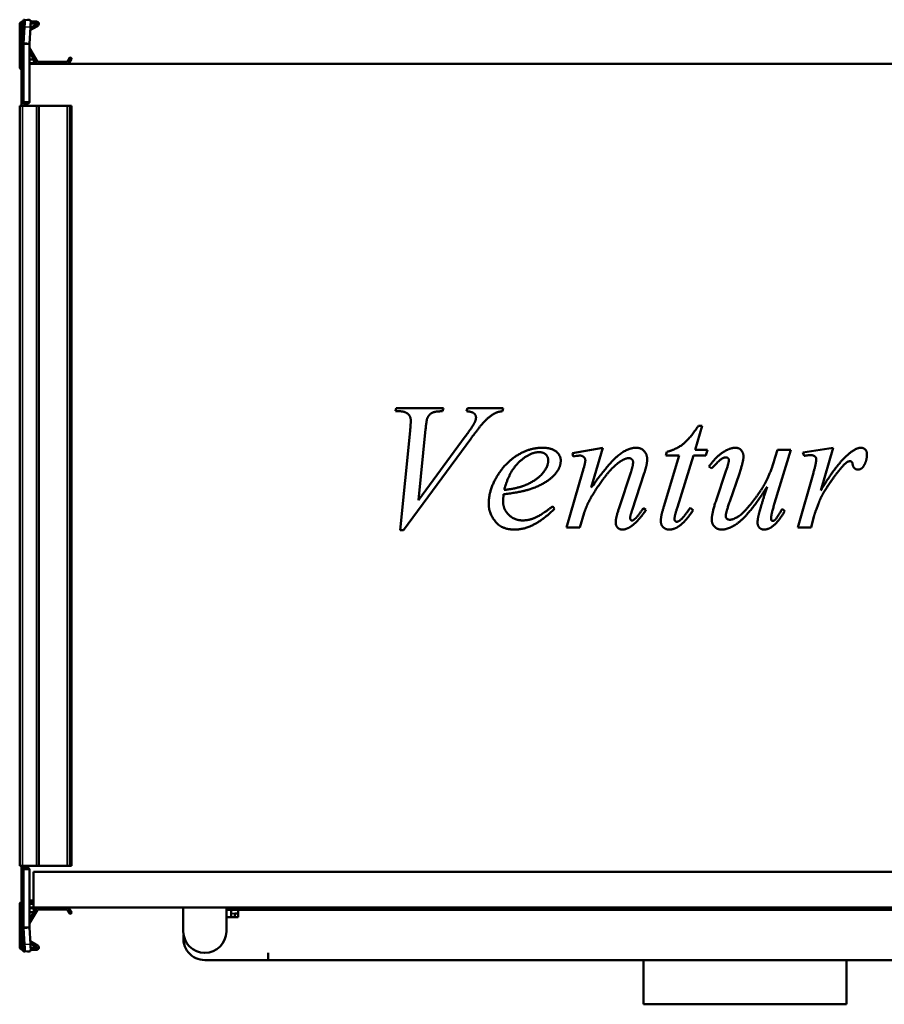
# Model space of a CAD drawing. Header units: millimetres. Extents: x 268 to 992, y 237 to 654.
# Tile 1 of 2: x 268 to 630, y 243 to 654. Entities that reach past the tile are written whole.
import ezdxf

# ---------------------------------------------------------------- set-up
doc = ezdxf.new("R2010")
doc.units = ezdxf.units.MM
doc.header["$LTSCALE"] = 3
doc.layers.add('Widoczne (ISO)', color=7, linetype='Continuous', lineweight=50)
doc.layers.add('Widoczne wąskie (ISO)', color=7, linetype='Continuous', lineweight=35)

msp = doc.modelspace()

# ---------------------------------------------------------------- linework, layer by layer
at = {"layer": 'Widoczne (ISO)'}
for p, q in [((268.2, 634.71), (268.2, 652.51)), ((269, 640.91), (269, 652.91)), ((269, 652.91), (269.3, 652.91)), ((269.8, 652.91), (269.3, 652.91)), ((269.4, 653.71), (269.8, 653.71)), ((269.8, 644.34), (269.8, 654.41)), ((269.81, 654.5), (270.24, 654.48)), ((270.24, 651.48), (269.81, 644.57)), ((270.24, 654.48), (272.73, 654.33)), ((271.42, 654.41), (272.3, 654.41)), ((272.3, 644.42), (272.73, 651.33)), ((275.7, 651.85), (272.65, 650.08)), ((272.71, 651.04), (275.3, 652.54)), ((272.8, 653.71), (275.2, 653.71)), ((275.2, 652.91), (272.8, 652.91)), ((269.8, 644.34), (269.8, 620.11)), ((271.2, 644.34), (269.8, 644.34)), ((269.81, 644.57), (271.2, 644.49)), ((271.2, 644.49), (272.3, 644.42)), ((272.3, 644.34), (271.2, 644.34)), ((272.3, 620.12), (272.3, 644.34)), ((269, 640.41), (269, 640.91)), ((269, 637.35), (269, 640.41)), ((269, 640.41), (269.3, 640.41)), ((269.72, 640.18), (269.8, 640.4)), ((274.9, 636.51), (272.3, 641.02)), ((272.33, 642.57), (275.59, 636.91)), ((289.45, 638.61), (289.8, 638.41)), ((269.06, 637.33), (269, 637.35)), ((269, 636.11), (269, 636.01)), ((269.07, 636.01), (269, 636.01)), ((269, 636.01), (269, 633.01)), ((269.06, 637.3), (269.06, 637.3)), ((272.3, 637.91), (273.4, 637.91)), ((273.4, 636.31), (272.3, 636.31)), ((987.7, 636.01), (272.3, 636.01)), ((275.77, 636.81), (288.06, 636.81)), ((288.24, 636.91), (289.18, 638.54)), ((289.87, 638.14), (288.93, 636.51)), ((269, 619.91), (269, 633.01)), ((269.06, 620.11), (269.06, 632.91)), ((269.4, 618.51), (268.2, 618.51)), ((268.2, 618.51), (268.2, 300.51)), ((269, 619.41), (269, 619.91)), ((269, 619.91), (269.3, 619.91)), ((269, 619.41), (269, 618.51)), ((269, 619.41), (269.3, 619.41)), ((269.8, 619.91), (269.3, 619.91)), ((269.4, 618.51), (275.2, 618.51)), ((269.8, 619.41), (269.8, 620.11)), ((269.8, 619.41), (271.5, 619.41)), ((271.5, 619.42), (271.5, 619.41)), ((271.5, 619.42), (271.6, 619.42)), ((271.5, 618.51), (271.5, 619.41)), ((276.2, 618.51), (275.2, 618.51)), ((276.2, 618.51), (288.06, 618.51)), ((276.2, 618.51), (276.2, 300.51)), ((288.06, 618.51), (288.24, 618.51)), ((288.24, 618.51), (289.18, 618.51)), ((289.45, 618.51), (289.18, 618.51)), ((289.45, 618.51), (289.8, 618.51)), ((289.9, 618.51), (289.8, 618.51)), ((289.9, 618.51), (289.9, 300.51)), ((425.4, 490.66), (425.77, 492.01)), ((426.75, 490.66), (425.4, 490.66)), ((425.77, 492.01), (445.54, 492.01)), ((445.54, 492.01), (445.13, 490.66)), ((455.14, 490.66), (455.59, 492.01)), ((455.59, 492.01), (470.58, 492.01)), ((470.58, 492.01), (470.22, 490.66)), ((427.45, 440.86), (431.57, 482.49)), ((438.07, 483.22), (435.09, 453.4)), ((553.84, 484.57), (550.85, 474.52)), ((552.2, 484.57), (553.84, 484.57)), ((456.94, 479.14), (428.79, 440.86)), ((435.09, 453.4), (454.61, 480.04)), ((499.46, 473.09), (512.17, 475.38)), ((512.17, 475.38), (507.39, 458.76)), ((550.85, 474.52), (555.96, 474.52)), ((555.96, 474.52), (555.35, 472.15)), ((590.85, 474.52), (584.11, 452.22)), ((584.39, 471.46), (585.25, 474.52)), ((585.25, 474.52), (590.85, 474.52)), ((595.91, 473.34), (608.53, 475.38)), ((608.53, 475.38), (603.39, 457.45)), ((499.79, 471.75), (499.46, 473.09)), ((501.14, 471.95), (499.79, 471.75)), ((537.74, 450.83), (544.2, 472.15)), ((538.56, 472.15), (538.93, 473.62)), ((544.2, 472.15), (538.56, 472.15)), ((550.12, 472.15), (543.42, 450.46)), ((555.35, 472.15), (550.12, 472.15)), ((596.4, 471.99), (595.91, 473.34)), ((557.76, 466.68), (556.61, 467.5)), ((497.05, 442.01), (503.71, 465.13)), ((519.03, 450.26), (523.93, 465.09)), ((529.57, 464.72), (524.46, 449.32)), ((559.76, 453.77), (563.6, 465.17)), ((569.36, 464.64), (565.31, 452.87)), ((593.75, 442.01), (600.32, 464.92)), ((491.25, 450.87), (491.99, 449.81)), ((529.12, 450.05), (530.27, 449.36)), ((548.77, 450.18), (550, 449.28)), ((587.25, 449.77), (588.35, 448.91)), ((504.37, 448.09), (502.57, 442.01)), ((600.57, 446.66), (599.38, 442.01)), ((428.79, 440.86), (427.45, 440.86)), ((502.57, 442.01), (497.05, 442.01)), ((599.38, 442.01), (593.75, 442.01)), ((269.4, 300.51), (268.2, 300.51)), ((269, 300.51), (269, 299.61)), ((269, 299.11), (269, 299.61)), ((269, 299.61), (269.3, 299.61)), ((269, 286.01), (269, 299.11)), ((269, 299.11), (269.3, 299.11)), ((269.06, 286.11), (269.06, 298.91)), ((269.3, 299.11), (269.8, 299.11)), ((269.4, 300.51), (275.2, 300.51)), ((269.8, 298.91), (269.8, 299.61)), ((271.5, 299.61), (269.8, 299.61)), ((269.8, 298.91), (269.8, 274.69)), ((271.5, 299.61), (271.5, 300.51)), ((271.5, 299.61), (271.5, 299.6)), ((271.6, 299.6), (271.5, 299.6)), ((272.3, 274.69), (272.3, 298.9)), ((274, 298.01), (274, 283.01)), ((274, 298.01), (986, 298.01)), ((276.2, 300.51), (275.2, 300.51)), ((276.2, 300.51), (288.06, 300.51)), ((288.06, 300.51), (288.24, 300.51)), ((288.24, 300.51), (289.18, 300.51)), ((289.45, 300.51), (289.18, 300.51)), ((289.45, 300.51), (289.8, 300.51)), ((289.9, 300.51), (289.8, 300.51)), ((268.2, 284.31), (268.2, 266.51)), ((269.06, 286.01), (269, 286.01)), ((269, 284.51), (269.07, 284.51)), ((269, 284.51), (269, 283.01)), ((274, 286.01), (272.3, 286.01)), ((274, 285.31), (272.3, 285.31)), ((272.3, 284.51), (274, 284.51)), ((269.07, 283.01), (269, 283.01)), ((269, 282.91), (269, 283.01)), ((269, 281.67), (269.06, 281.69)), ((269, 278.61), (269, 281.67)), ((269.06, 281.72), (269.06, 281.72)), ((269.71, 283.01), (269.71, 283.01)), ((269.71, 282.71), (269.71, 282.71)), ((274, 283.01), (272.3, 283.01)), ((273.4, 282.71), (272.3, 282.71)), ((274.9, 282.51), (272.3, 278.01)), ((272.3, 281.11), (273.4, 281.11)), ((272.33, 276.45), (275.59, 282.11)), ((274, 283.01), (986, 283.01)), ((275.77, 282.21), (288.06, 282.21)), ((288.24, 282.11), (289.18, 280.48)), ((289.87, 280.88), (288.93, 282.51)), ((289.45, 280.41), (289.8, 280.61)), ((336.67, 283.01), (336.67, 281.51)), ((336.67, 273.01), (336.67, 281.51)), ((354.67, 281.51), (354.67, 283.01)), ((828.67, 282.01), (354.67, 282.01)), ((354.67, 281.51), (354.67, 273.01)), ((356.67, 282.01), (356.67, 279.01)), ((359.67, 280.51), (358.17, 280.51)), ((358.17, 280.51), (358.17, 279.01)), ((359.67, 279.01), (359.67, 282.01)), ((269, 278.11), (269, 278.61)), ((269, 278.61), (269.3, 278.61)), ((269, 266.11), (269, 278.11)), ((269.72, 278.84), (269.8, 278.62)), ((354.67, 279.01), (359.67, 279.01)), ((269.8, 264.61), (269.8, 274.69)), ((269.8, 274.69), (271.2, 274.69)), ((271.2, 274.54), (269.81, 274.45)), ((269.81, 274.45), (270.24, 267.54)), ((271.2, 274.69), (272.3, 274.69)), ((272.3, 274.6), (271.2, 274.54)), ((272.73, 267.69), (272.3, 274.6)), ((275.7, 267.18), (272.65, 268.94)), ((272.71, 267.98), (275.3, 266.48)), ((269, 266.11), (269.3, 266.11)), ((269.3, 266.11), (269.8, 266.11)), ((269.4, 265.31), (269.8, 265.31)), ((270.24, 264.54), (269.81, 264.52)), ((270.24, 264.54), (272.73, 264.69)), ((272.3, 264.61), (271.42, 264.61)), ((275.2, 266.11), (272.8, 266.11)), ((272.8, 265.31), (275.2, 265.31)), ((372.16, 261.01), (372.16, 264.02)), ((372.16, 264.02), (372.17, 264.02)), ((372.17, 264.02), (372.17, 264.01)), ((372.17, 264.01), (372.17, 261.01)), ((372.16, 261.01), (345.67, 261.01)), ((372.17, 261.01), (811.17, 261.01)), ((529.17, 261.01), (529.17, 242.51)), ((614.17, 261.01), (614.17, 242.51)), ((614.17, 242.51), (529.17, 242.51))]:
    msp.add_line(p, q, dxfattribs=at)
for centre, radius, start, end in [((269.4, 652.51), 1.2, 90, 180), ((275.2, 652.71), 1, 300, 90), ((275.2, 652.71), 0.2, 300, 90), ((281, 636.07), 12, 160, 174.1375), ((269.3, 640.91), 0.5, 270, 0), ((272.5, 642.67), 0.2, 180, 210), ((289.35, 638.44), 0.2, 60, 150), ((269.2, 634.71), 1, 180, 258.463), ((269.2, 636.11), 0.2, 128.8292, 180), ((273.4, 637.11), 0.8, 270, 90), ((275.77, 637.01), 1, 210, 270), ((275.77, 637.01), 0.2, 210, 270), ((288.06, 637.01), 0.2, 270, 330), ((288.06, 637.01), 1, 270, 330), ((289.7, 638.24), 0.2, 330, 60), ((269.3, 619.91), 0.5, 270, 0), ((271.6, 620.12), 0.7, 359.1815, 0), ((269.3, 299.11), 0.5, 0, 90), ((271.6, 298.9), 0.7, 0, 0.8185), ((269.2, 284.31), 1, 97.8694, 180), ((269.2, 282.91), 0.2, 180, 231.1445), ((281, 282.95), 12, 185.8625, 200), ((273.4, 281.91), 0.8, 270, 90), ((275.77, 282.01), 1, 90, 150), ((275.77, 282.01), 0.2, 90, 150), ((288.06, 282.01), 1, 30, 90), ((288.06, 282.01), 0.2, 30, 90), ((289.35, 280.58), 0.2, 210, 300), ((289.7, 280.78), 0.2, 300, 30), ((269.3, 278.11), 0.5, 0, 90), ((272.5, 276.35), 0.2, 150, 180), ((345.67, 273.01), 9, 180, 0), ((345.67, 270.01), 9, 170.4059, 270), ((269.4, 266.51), 1.2, 180, 270), ((275.2, 266.31), 1, 270, 60), ((275.2, 266.31), 0.2, 270, 60)]:
    msp.add_arc(centre, radius, start, end, dxfattribs=at)
for centre, major_axis, start_param, end_param in [((270.05, 651.49), (0.19, 2.99), 4.714295, 6.285092), ((272.54, 651.34), (0.19, 2.99), 4.714295, 6.283185), ((270.05, 267.53), (0.19, -2.99), 6.281279, 7.852075), ((272.54, 267.69), (0.19, -2.99), 0, 1.56889)]:
    msp.add_ellipse(centre, major_axis=major_axis, ratio=0.061628, start_param=start_param, end_param=end_param, dxfattribs=at)
for points, knots in [([(269.81, 654.5), (269.81, 654.48), (269.8, 654.47), (269.8, 654.44), (269.8, 654.43), (269.8, 654.41)], [0, 0, 0, 0, 0.01249515, 0.01249515, 0.0249903, 0.0249903, 0.0249903, 0.0249903]), ([(272.3, 654.41), (272.3, 654.41), (272.3, 654.4), (272.3, 654.4), (272.3, 654.4), (272.3, 654.39), (272.3, 654.39), (272.3, 654.39), (272.3, 654.39), (272.3, 654.38), (272.3, 654.38), (272.3, 654.38), (272.3, 654.37), (272.3, 654.37), (272.3, 654.37), (272.3, 654.36), (272.3, 654.36), (272.3, 654.36), (272.3, 654.36)], [0, 0, 0, 0, 0.001501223, 0.001501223, 0.001501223, 0.00300249, 0.00300249, 0.00300249, 0.004503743, 0.004503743, 0.004503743, 0.006004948, 0.006004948, 0.006004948, 0.007506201, 0.007506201, 0.007506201, 0.00845921, 0.00845921, 0.00845921, 0.00845921]), ([(269.8, 644.34), (269.8, 644.38), (269.8, 644.42), (269.8, 644.49), (269.81, 644.53), (269.81, 644.57)], [0, 0, 0, 0, 0.01249515, 0.01249515, 0.0249903, 0.0249903, 0.0249903, 0.0249903]), ([(272.3, 644.42), (272.3, 644.41), (272.3, 644.41), (272.3, 644.41), (272.3, 644.4), (272.3, 644.4), (272.3, 644.39), (272.3, 644.39), (272.3, 644.39), (272.3, 644.38), (272.3, 644.38), (272.3, 644.38), (272.3, 644.37), (272.3, 644.37), (272.3, 644.36), (272.3, 644.36), (272.3, 644.36), (272.3, 644.35), (272.3, 644.35), (272.3, 644.34), (272.3, 644.34), (272.3, 644.34)], [0, 0, 0, 0, 0.00150122, 0.00150122, 0.00150122, 0.00300249, 0.00300249, 0.00300249, 0.00450374, 0.00450374, 0.00450374, 0.00600495, 0.00600495, 0.00600495, 0.0075062, 0.0075062, 0.0075062, 0.00900747, 0.00900747, 0.00900747, 0.01050869, 0.01050869, 0.01050869, 0.01050869]), ([(269.06, 637.3), (269.06, 637.3), (269.06, 637.3), (269.06, 637.3), (269.06, 637.3), (269.06, 637.3)], [0.00000127, 0.00000127, 0.00000127, 0.00000127, 0.0077936, 0.0077936, 0.01558592, 0.01558592, 0.01558592, 0.01558592]), ([(269.06, 637.3), (269.07, 637.28), (269.07, 637.17), (269.07, 636.8), (269.07, 636.51), (269.07, 635.8), (269.07, 635.38), (269.07, 634.49), (269.07, 634.03), (269.06, 633.57)], [0.0000002, 0.0000002, 0.0000002, 0.0000002, 0.138614, 0.138614, 0.2902546, 0.2902546, 0.4411619, 0.4411619, 0.5810662, 0.5810662, 0.5810662, 0.5810662]), ([(269.06, 633.41), (269.06, 633.44), (269.06, 633.46), (269.06, 633.51), (269.06, 633.54), (269.06, 633.57)], [-0.01558465, -0.01558465, -0.01558465, -0.01558465, -0.00779233, -0.00779233, 0, 0, 0, 0]), ([(269.06, 632.91), (269.06, 632.99), (269.06, 633.08), (269.06, 633.24), (269.06, 633.33), (269.06, 633.41)], [0, 0, 0, 0, 0.02497584, 0.02497584, 0.04995141, 0.04995141, 0.04995141, 0.04995141]), ([(271.6, 619.42), (271.62, 619.42), (271.63, 619.42), (271.66, 619.42), (271.67, 619.42), (271.71, 619.43), (271.73, 619.43), (271.8, 619.45), (271.85, 619.46), (271.98, 619.53), (272.08, 619.59), (272.2, 619.75), (272.24, 619.82), (272.28, 619.95), (272.29, 619.99), (272.3, 620.06), (272.3, 620.09), (272.3, 620.11)], [0.5164602, 0.5164602, 0.5164602, 0.5164602, 0.521665, 0.521665, 0.5268699, 0.5268699, 0.5372796, 0.5372796, 0.558099, 0.558099, 0.5997379, 0.5997379, 0.6260553, 0.6260553, 0.6392139, 0.6392139, 0.6464865, 0.6464865, 0.6464865, 0.6464865]), ([(272.3, 298.91), (272.3, 298.94), (272.3, 298.96), (272.29, 299.03), (272.28, 299.07), (272.24, 299.2), (272.2, 299.27), (272.08, 299.43), (271.98, 299.49), (271.85, 299.56), (271.8, 299.57), (271.73, 299.59), (271.71, 299.59), (271.67, 299.6), (271.66, 299.6), (271.63, 299.6), (271.62, 299.6), (271.6, 299.6)], [0.902894, 0.902894, 0.902894, 0.902894, 0.9101665, 0.9101665, 0.9233252, 0.9233252, 0.9496425, 0.9496425, 0.9912814, 0.9912814, 1.0121009, 1.0121009, 1.0225106, 1.0225106, 1.0277154, 1.0277154, 1.0329203, 1.0329203, 1.0329203, 1.0329203]), ([(269.06, 285.61), (269.06, 285.69), (269.06, 285.78), (269.06, 285.94), (269.06, 286.03), (269.06, 286.11)], [0.00000127, 0.00000127, 0.00000127, 0.00000127, 0.02497637, 0.02497637, 0.04995171, 0.04995171, 0.04995171, 0.04995171]), ([(269.06, 285.61), (269.06, 285.59), (269.06, 285.56), (269.06, 285.51), (269.06, 285.48), (269.06, 285.46)], [0.00000127, 0.00000127, 0.00000127, 0.00000127, 0.0077936, 0.0077936, 0.01558592, 0.01558592, 0.01558592, 0.01558592]), ([(269.06, 285.46), (269.07, 284.99), (269.07, 284.54), (269.07, 283.65), (269.07, 283.22), (269.07, 282.51), (269.07, 282.23), (269.07, 281.85), (269.07, 281.75), (269.06, 281.73)], [0.0000002, 0.0000002, 0.0000002, 0.0000002, 0.138614, 0.138614, 0.2902546, 0.2902546, 0.4411619, 0.4411619, 0.5810662, 0.5810662, 0.5810662, 0.5810662]), ([(269.06, 281.72), (269.06, 281.72), (269.06, 281.72), (269.06, 281.72), (269.06, 281.73), (269.06, 281.73)], [-0.01558465, -0.01558465, -0.01558465, -0.01558465, -0.00779233, -0.00779233, 0, 0, 0, 0]), ([(269.81, 274.45), (269.81, 274.49), (269.8, 274.53), (269.8, 274.61), (269.8, 274.65), (269.8, 274.69)], [0, 0, 0, 0, 0.01249515, 0.01249515, 0.0249903, 0.0249903, 0.0249903, 0.0249903]), ([(272.3, 274.69), (272.3, 274.68), (272.3, 274.68), (272.3, 274.67), (272.3, 274.67), (272.3, 274.67), (272.3, 274.66), (272.3, 274.66), (272.3, 274.65), (272.3, 274.65), (272.3, 274.65), (272.3, 274.64), (272.3, 274.64), (272.3, 274.64), (272.3, 274.63), (272.3, 274.63), (272.3, 274.62), (272.3, 274.62), (272.3, 274.62), (272.3, 274.61), (272.3, 274.61), (272.3, 274.6)], [0, 0, 0, 0, 0.00150122, 0.00150122, 0.00150122, 0.00300249, 0.00300249, 0.00300249, 0.00450374, 0.00450374, 0.00450374, 0.00600495, 0.00600495, 0.00600495, 0.0075062, 0.0075062, 0.0075062, 0.00900747, 0.00900747, 0.00900747, 0.01050869, 0.01050869, 0.01050869, 0.01050869]), ([(269.8, 264.61), (269.8, 264.6), (269.8, 264.58), (269.8, 264.55), (269.81, 264.54), (269.81, 264.52)], [0, 0, 0, 0, 0.01249515, 0.01249515, 0.0249903, 0.0249903, 0.0249903, 0.0249903]), ([(272.3, 264.67), (272.3, 264.66), (272.3, 264.66), (272.3, 264.66), (272.3, 264.66), (272.3, 264.65), (272.3, 264.65), (272.3, 264.65), (272.3, 264.64), (272.3, 264.64), (272.3, 264.64), (272.3, 264.63), (272.3, 264.63), (272.3, 264.63), (272.3, 264.62), (272.3, 264.62), (272.3, 264.62), (272.3, 264.61), (272.3, 264.61)], [0.002049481, 0.002049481, 0.002049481, 0.002049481, 0.00300249, 0.00300249, 0.00300249, 0.004503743, 0.004503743, 0.004503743, 0.006004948, 0.006004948, 0.006004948, 0.007506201, 0.007506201, 0.007506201, 0.009007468, 0.009007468, 0.009007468, 0.010508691, 0.010508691, 0.010508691, 0.010508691])]:
    msp.add_open_spline(points, degree=3, knots=knots, dxfattribs=at)
for points, degree in [([(269.07, 636.16), (269.07, 636.19), (269.07, 636.23), (269.07, 636.27)], 3), ([(269.06, 619.91), (269.06, 619.98), (269.06, 620.05), (269.06, 620.11)], 3), ([(431.86, 486.78), (431.86, 488.45), (429.41, 490.66), (426.75, 490.66)], 2), ([(445.13, 490.66), (441.91, 490.62), (439.54, 489.35), (438.8, 487.84)], 2), ([(459.15, 488.04), (459.15, 489.02), (457.47, 490.5), (455.14, 490.66)], 2), ([(470.22, 490.66), (468.42, 490.5), (467.36, 489.96)], 2), ([(431.57, 482.49), (431.86, 485.68), (431.86, 486.78)], 2), ([(438.8, 487.84), (438.44, 487.02), (438.07, 483.22)], 2), ([(467.36, 489.96), (465.31, 488.98), (461.31, 485.1), (456.94, 479.14)], 2), ([(458.62, 486.04), (459.15, 487.19), (459.15, 488.04)], 2), ([(454.61, 480.04), (457.8, 484.37), (458.62, 486.04)], 2), ([(538.93, 473.62), (543.01, 474.73), (548.65, 479.14), (552.2, 484.57)], 2), ([(464.46, 452.02), (464.46, 457.53), (471.24, 469.01), (481.49, 475.38), (486.92, 475.38)], 2), ([(486.92, 475.38), (490.85, 475.38), (494.6, 472.19), (494.6, 470.03)], 2), ([(507.39, 458.76), (514.74, 468.93), (522.59, 475.38), (526.22, 475.38)], 2), ([(526.22, 475.38), (528.18, 475.38), (530.76, 472.69), (530.76, 470.56)], 2), ([(556.61, 467.5), (559.64, 471.79), (562.99, 473.79)], 2), ([(562.99, 473.79), (565.56, 475.38), (567.72, 475.38)], 2), ([(567.72, 475.38), (569.2, 475.38), (571.07, 473.3), (571.07, 471.7)], 2), ([(615.19, 472.89), (618.21, 475.38), (620.09, 475.38)], 2), ([(620.09, 475.38), (621.32, 475.38), (622.75, 473.95), (622.75, 472.56)], 2), ([(485.54, 473.54), (481.65, 473.54), (472.99, 465.54), (470.95, 457.73)], 2), ([(480.06, 459.86), (484.72, 461.9), (489.37, 467.54), (489.37, 470.07)], 2), ([(489.37, 470.07), (489.37, 471.62), (487.37, 473.54), (485.54, 473.54)], 2), ([(494.6, 470.03), (494.6, 466.97), (492.11, 464.19)], 2), ([(502.65, 472.11), (502.24, 472.11), (501.14, 471.95)], 2), ([(504.9, 470.11), (504.9, 470.89), (503.59, 472.11), (502.65, 472.11)], 2), ([(503.71, 465.13), (504.9, 469.25), (504.9, 470.11)], 2), ([(520.38, 470.15), (517.44, 468.52), (511.07, 460.88), (507.51, 454.96)], 2), ([(523.08, 471.05), (521.97, 471.05), (520.38, 470.15)], 2), ([(524.87, 469.38), (524.87, 470.11), (523.81, 471.05), (523.08, 471.05)], 2), ([(530.76, 470.56), (530.76, 468.36), (529.57, 464.72)], 2), ([(563.8, 471.34), (562.86, 471.34), (561.03, 470.23), (557.76, 466.68)], 2), ([(563.6, 465.17), (564.99, 469.25), (564.99, 470.27)], 2), ([(564.99, 470.27), (564.99, 470.68), (564.25, 471.34), (563.8, 471.34)], 2), ([(565.4, 445.27), (566.66, 445.27), (570.75, 447.69), (577.53, 456.1), (581.94, 463.45), (584.39, 471.46)], 2), ([(571.07, 471.7), (571.07, 469.7), (569.36, 464.64)], 2), ([(599.1, 472.32), (598.36, 472.32), (596.4, 471.99)], 2), ([(600.98, 471.75), (600.24, 472.32), (599.1, 472.32)], 2), ([(600.32, 464.92), (601.51, 468.93), (601.51, 470.6)], 2), ([(601.51, 470.6), (601.51, 471.3), (600.98, 471.75)], 2), ([(603.39, 457.45), (609.92, 468.48), (615.19, 472.89)], 2), ([(615.72, 469.74), (615.07, 469.74), (614.54, 469.46)], 2), ([(616.42, 469.46), (616.13, 469.74), (615.72, 469.74)], 2), ([(622.75, 472.56), (622.75, 470.15), (621.48, 467.95)], 2), ([(523.93, 465.09), (524.87, 467.86), (524.87, 469.38)], 2), ([(611.64, 466.56), (608.57, 462.96), (604.98, 457.2)], 2), ([(614.54, 469.46), (613.56, 468.93), (611.64, 466.56)], 2), ([(616.74, 468.52), (616.66, 469.21), (616.42, 469.46)], 2), ([(618.95, 466.27), (618.09, 466.27), (616.91, 467.37), (616.74, 468.52)], 2), ([(621.48, 467.95), (620.62, 466.27), (618.95, 466.27)], 2), ([(492.11, 464.19), (488.84, 460.55), (482.51, 458.31)], 2), ([(482.51, 458.31), (478.3, 456.79), (470.71, 455.94)], 2), ([(470.95, 457.73), (476.55, 458.35), (480.06, 459.86)], 2), ([(580.92, 459.04), (574.42, 448.79), (565.64, 441.15), (561.96, 441.15)], 2), ([(577.45, 447.36), (578.06, 449.89), (580.92, 459.04)], 2), ([(470.71, 455.94), (470.5, 454.1), (470.5, 452.87)], 2), ([(507.51, 454.96), (505.63, 451.81), (504.37, 448.09)], 2), ([(557.8, 445.27), (557.8, 448.05), (559.76, 453.77)], 2), ([(604.98, 457.2), (603.43, 454.75), (602.32, 451.69)], 2), ([(475.32, 441.15), (469.93, 441.15), (464.46, 447.93), (464.46, 452.02)], 2), ([(470.5, 452.87), (470.5, 449.61), (475.24, 444.99), (478.63, 444.99)], 2), ([(491.99, 449.81), (483.25, 441.15), (475.32, 441.15)], 2), ([(478.63, 444.99), (481.33, 444.99), (486.31, 447.15), (491.25, 450.87)], 2), ([(517.6, 444.17), (517.6, 445.97), (519.03, 450.26)], 2), ([(524.46, 449.32), (523.61, 446.66), (523.61, 446.09)], 2), ([(530.27, 449.36), (527, 444.54), (524.1, 442.54)], 2), ([(525.36, 445.36), (527.08, 446.87), (529.12, 450.05)], 2), ([(536.47, 444.74), (536.47, 446.75), (537.74, 450.83)], 2), ([(543.42, 450.46), (542.19, 446.75), (542.19, 445.64)], 2), ([(550, 449.28), (546.81, 444.38), (543.91, 442.46)], 2), ([(545.26, 445.64), (546.03, 446.38), (548.77, 450.18)], 2), ([(565.31, 452.87), (563.64, 448.09), (563.64, 446.83)], 2), ([(584.11, 452.22), (582.59, 447.24), (582.59, 445.93)], 2), ([(583.29, 444.74), (583.78, 444.74), (584.92, 445.81), (587.25, 449.77)], 2), ([(602.32, 451.69), (600.77, 447.52), (600.57, 446.66)], 2), ([(523.61, 446.09), (523.61, 445.6), (524.14, 444.91), (524.42, 444.91)], 2), ([(524.42, 444.91), (524.79, 444.91), (525.36, 445.36)], 2), ([(542.19, 445.64), (542.19, 445.07), (542.72, 444.42), (543.09, 444.42)], 2), ([(543.09, 444.42), (543.91, 444.42), (545.26, 445.64)], 2), ([(561.96, 441.15), (560.21, 441.15), (557.8, 443.48), (557.8, 445.27)], 2), ([(563.64, 446.83), (563.64, 446.09), (564.58, 445.27), (565.4, 445.27)], 2), ([(576.96, 444.05), (576.96, 445.32), (577.45, 447.36)], 2), ([(582.59, 445.93), (582.59, 445.32), (582.96, 444.74), (583.29, 444.74)], 2), ([(588.35, 448.91), (585.82, 444.42), (583.12, 442.42)], 2), ([(520.46, 441.15), (519.15, 441.15), (517.6, 442.78), (517.6, 444.17)], 2), ([(524.1, 442.54), (522.05, 441.15), (520.46, 441.15)], 2), ([(539.99, 441.15), (538.44, 441.15), (536.47, 443.15), (536.47, 444.74)], 2), ([(543.91, 442.46), (541.99, 441.15), (539.99, 441.15)], 2), ([(579.69, 441.15), (578.47, 441.15), (576.96, 442.78), (576.96, 444.05)], 2), ([(583.12, 442.42), (581.37, 441.15), (579.69, 441.15)], 2), ([(269.06, 298.91), (269.06, 298.98), (269.06, 299.05), (269.06, 299.11)], 3), ([(269.07, 282.87), (269.07, 282.91), (269.07, 282.96), (269.07, 283.01)], 3)]:
    msp.add_open_spline(points, degree=degree, dxfattribs=at)
at = {"layer": 'Widoczne wąskie (ISO)'}
for p, q in [((269.3, 652.91), (269.3, 640.91)), ((269.81, 654.5), (269.81, 644.57)), ((270.24, 654.48), (270.24, 654.48)), ((270.24, 651.48), (272.73, 651.33)), ((269, 640.91), (269.3, 640.91)), ((269.3, 640.91), (269.8, 640.91)), ((269.3, 640.91), (269.3, 640.41)), ((269.63, 639.91), (269.63, 639.91)), ((269.72, 632.91), (269.06, 632.91)), ((269.72, 619.91), (269.72, 632.91)), ((269.72, 632.91), (269.8, 632.91)), ((269.3, 619.91), (269.3, 619.41)), ((269.4, 618.51), (269.4, 300.51)), ((272.3, 620.11), (269.8, 620.11)), ((271.2, 619.41), (271.2, 618.51)), ((275.2, 618.51), (275.2, 300.51)), ((288.06, 618.51), (288.06, 300.51)), ((288.24, 618.51), (288.24, 300.51)), ((289.18, 618.51), (289.18, 300.51)), ((289.45, 618.51), (289.45, 300.51)), ((289.8, 618.51), (289.8, 300.51)), ((269.3, 299.61), (269.3, 299.11)), ((269.72, 286.11), (269.72, 299.11)), ((269.8, 298.91), (272.3, 298.91)), ((271.2, 300.51), (271.2, 299.61)), ((269.06, 286.11), (269.72, 286.11)), ((269.72, 286.11), (269.8, 286.11)), ((358.17, 280.51), (357.07, 280.51)), ((269, 278.11), (269.3, 278.11)), ((269.3, 278.61), (269.3, 278.11)), ((269.8, 278.11), (269.3, 278.11)), ((269.3, 278.11), (269.3, 266.11)), ((269.63, 279.11), (269.63, 279.11)), ((269.81, 274.45), (269.81, 264.52)), ((270.24, 267.54), (272.73, 267.69)), ((270.24, 264.54), (270.24, 264.54))]:
    msp.add_line(p, q, dxfattribs=at)
for centre, major_axis, ratio, start_param, end_param in [((280.99, 636.03), (-11.99, 0.38), 0.984885, 5.965377, 6.208164), ((269.65, 635.04), (-0.07, -5.14), 0.000062, 2.948989, 3.141593), ((280.99, 633.41), (-12, -0.07), 0.173121, 5.933196, 6.175982), ((269.65, 632.91), (0, 6.01), 0.012226, 4.712175, 4.90478), ((280.99, 285.61), (-12, 0.07), 0.173121, 0.107203, 0.349989), ((269.65, 286.11), (0, 6.01), 0.012225, 4.519998, 4.712603), ((280.99, 282.99), (-11.99, -0.38), 0.984885, 0.075022, 0.317808), ((269.65, 283.99), (-0.07, 5.14), 0.000062, 3.141593, 3.334197)]:
    msp.add_ellipse(centre, major_axis=major_axis, ratio=ratio, start_param=start_param, end_param=end_param, dxfattribs=at)
for points, knots in [([(269.71, 638.03), (269.71, 638.49), (269.71, 639.42), (269.72, 639.94), (269.72, 640.08)], [-0.0000125, -0.0000125, -0.0000125, -0.0000125, 0.083717, 0.1958357, 0.1958357, 0.1958357, 0.1958357]), ([(269.72, 634.06), (269.71, 635.34), (269.71, 636.76), (269.71, 637.88), (269.71, 638.03)], [-0.1965799, -0.1965799, -0.1965799, -0.1965799, -0.0284018, -0.0000125, -0.0000125, -0.0000125, -0.0000125]), ([(269.71, 280.99), (269.71, 281.45), (269.71, 282.66), (269.72, 284.11), (269.72, 284.96)], [-0.0000125, -0.0000125, -0.0000125, -0.0000125, 0.083717, 0.1958357, 0.1958357, 0.1958357, 0.1958357]), ([(269.72, 278.94), (269.71, 279.15), (269.71, 279.81), (269.71, 280.83), (269.71, 280.99)], [-0.1965799, -0.1965799, -0.1965799, -0.1965799, -0.0284018, -0.0000125, -0.0000125, -0.0000125, -0.0000125])]:
    msp.add_open_spline(points, degree=3, knots=knots, dxfattribs=at)

doc.saveas('drawing.dxf')
